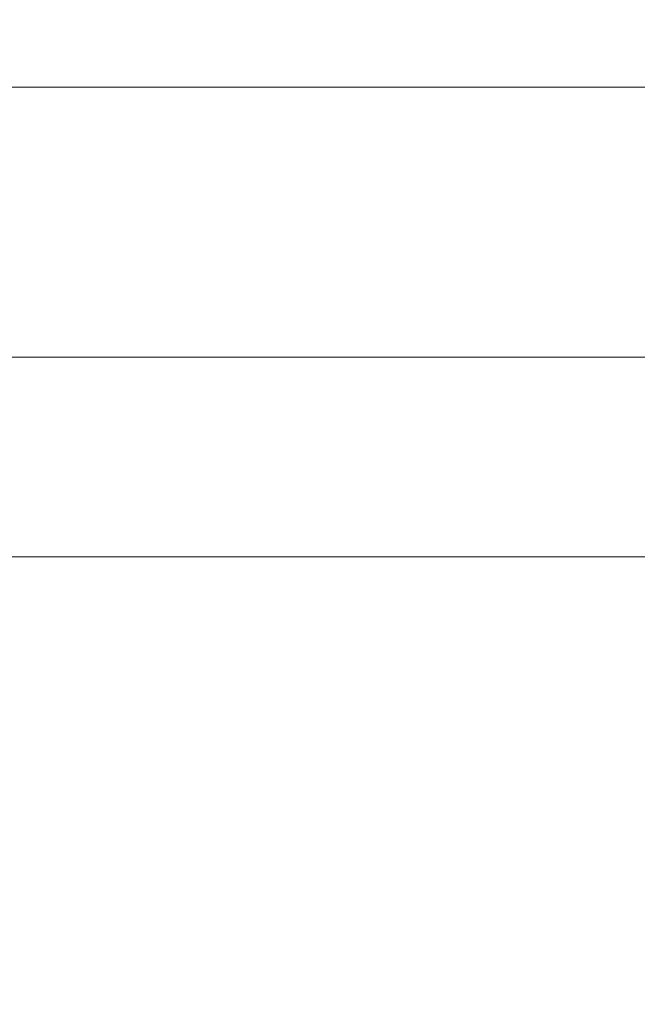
# Model space of a CAD drawing. Header units: centimetres. Extents: x -17.4 to 18.6, y -81.9 to -79.9.
# Tile 78 of 244: x -17.41782 to -17.41672, y -80.41423 to -80.41248. Entities that reach past the tile are written whole.
import ezdxf

# ---------------------------------------------------------------- set-up
doc = ezdxf.new("R2010")
doc.units = ezdxf.units.CM
doc.header["$LTSCALE"] = 2.54
doc.layers.add('Lucido design-1', color=7, linetype='Continuous')

# ---------------------------------------------------------------- blocks, each defined once
blk = doc.blocks.new('Gruppo-9-1')
at = {"color": 178, "linetype": 'Continuous', "lineweight": 9}
for points in [[(18.5810802, -80.4130808, 1139.1010958), (-17.4189198, -80.4130808, 1139.1010958), (-17.4189198, -80.4115524, 1139.1011167), (18.5810802, -80.4115524, 1139.1011167)], [(18.5810802, -80.4117662, 1139.3199418), (-17.4189198, -80.4117662, 1139.3199418), (-17.4189198, -80.412601, 1139.3200129), (18.5810802, -80.412601, 1139.3200129)], [(18.5810802, -80.412601, 1139.3200129), (-17.4189198, -80.412601, 1139.3200129), (-17.4189198, -80.4134357, 1139.3200864), (18.5810802, -80.4134357, 1139.3200864)], [(18.5810802, -80.4146093, 1139.1010794), (-17.4189198, -80.4146093, 1139.1010794), (-17.4189198, -80.4130808, 1139.1010958), (18.5810802, -80.4130808, 1139.1010958)], [(18.5810802, -80.4134357, 1139.3200864), (-17.4189198, -80.4134357, 1139.3200864), (-17.4189198, -80.4142701, 1139.3201625), (18.5810802, -80.4142701, 1139.3201625)]]:
    blk.add_3dface(points, dxfattribs=at)

msp = doc.modelspace()

# ---------------------------------------------------------------- block references
at = {"layer": 'Lucido design-1', "color": 12, "true_color": 0xbb0000}
msp.add_blockref('Gruppo-9-1', (0, 0), dxfattribs=at)

doc.saveas('drawing.dxf')
